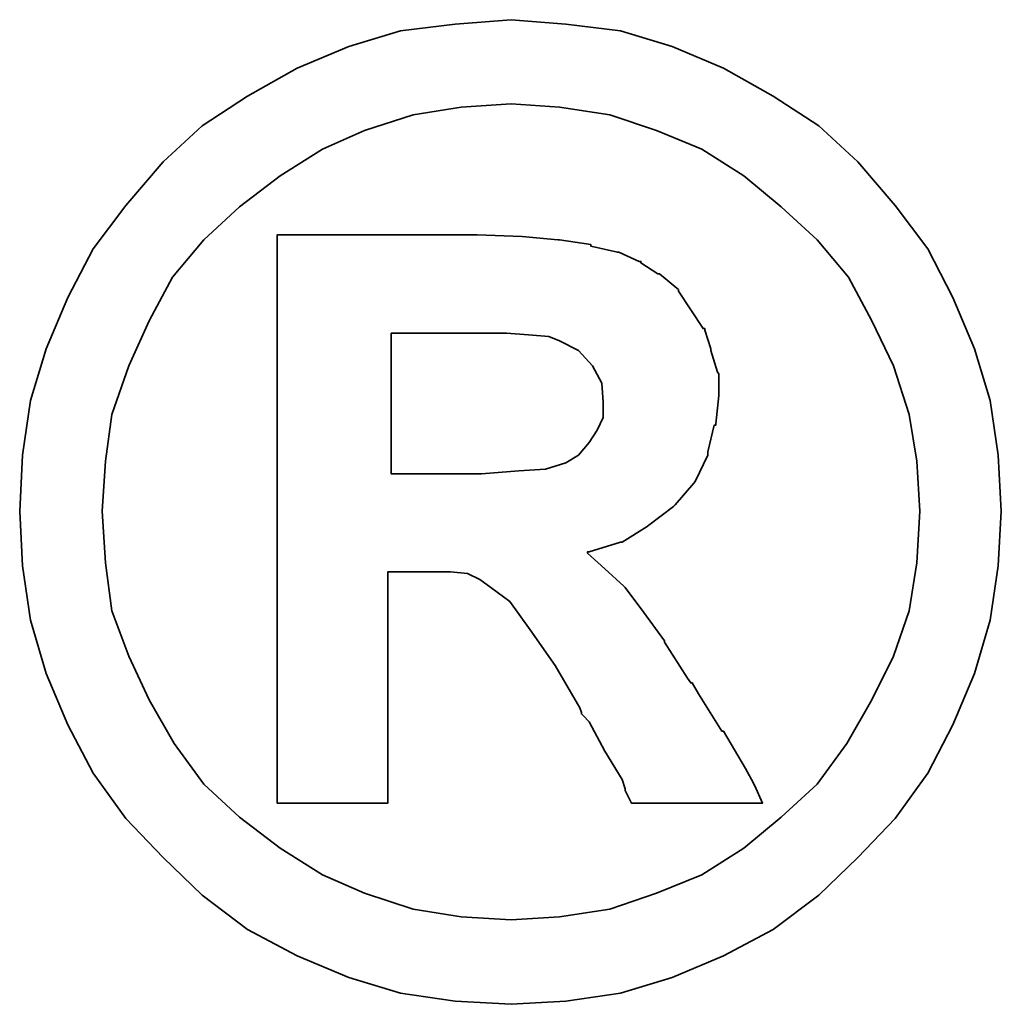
# Model space of a CAD drawing. Extents: x 384 to 530, y 258 to 355.
# Tile 61 of 62: x 509.109 to 509.579, y 318.07 to 318.542. Entities that reach past the tile are written whole.
import ezdxf

# ---------------------------------------------------------------- set-up
doc = ezdxf.new("R2010")
doc.units = 0
doc.header["$LTSCALE"] = 2
doc.header["$MEASUREMENT"] = 0
doc.layers.get('0').update_dxf_attribs({"linetype": 'CONTINUOUS'})

msp = doc.modelspace()

# ---------------------------------------------------------------- linework, layer by layer
at = {"lineweight": 35}
for points, knots in [([(509.57919, 318.30634), (509.57919, 318.30634), (509.57763, 318.33321), (509.57763, 318.33321), (509.57763, 318.33321), (509.57763, 318.33321), (509.57389, 318.35937), (509.57389, 318.35937), (509.57389, 318.35937), (509.57389, 318.35937), (509.56642, 318.38413), (509.56642, 318.38413), (509.56642, 318.38413), (509.56642, 318.38413), (509.55598, 318.40874), (509.55598, 318.40874), (509.55598, 318.40874), (509.55598, 318.40874), (509.54399, 318.43194), (509.54399, 318.43194), (509.54399, 318.43194), (509.54399, 318.43194), (509.52842, 318.45281), (509.52842, 318.45281), (509.52842, 318.45281), (509.52842, 318.45281), (509.51051, 318.47367), (509.51051, 318.47367), (509.51051, 318.47367), (509.51051, 318.47367), (509.49182, 318.49096), (509.49182, 318.49096), (509.49182, 318.49096), (509.49182, 318.49096), (509.47002, 318.50513), (509.47002, 318.50513), (509.47002, 318.50513), (509.47002, 318.50513), (509.44619, 318.51852), (509.44619, 318.51852), (509.44619, 318.51852), (509.44619, 318.51852), (509.42159, 318.52896), (509.42159, 318.52896), (509.42159, 318.52896), (509.42159, 318.52896), (509.39683, 318.53643), (509.39683, 318.53643), (509.39683, 318.53643), (509.39683, 318.53643), (509.37066, 318.53955), (509.37066, 318.53955), (509.37066, 318.53955), (509.37066, 318.53955), (509.3445, 318.54173), (509.3445, 318.54173), (509.3445, 318.54173), (509.3445, 318.54173), (509.31772, 318.53955), (509.31772, 318.53955), (509.31772, 318.53955), (509.31772, 318.53955), (509.29155, 318.53643), (509.29155, 318.53643), (509.29155, 318.53643), (509.29155, 318.53643), (509.26679, 318.52896), (509.26679, 318.52896), (509.26679, 318.52896), (509.26679, 318.52896), (509.24211, 318.51852), (509.24211, 318.51852), (509.24211, 318.51852), (509.24211, 318.51852), (509.2182, 318.50513), (509.2182, 318.50513), (509.2182, 318.50513), (509.2182, 318.50513), (509.19656, 318.49096), (509.19656, 318.49096), (509.19656, 318.49096), (509.19656, 318.49096), (509.17787, 318.47367), (509.17787, 318.47367), (509.17787, 318.47367), (509.17787, 318.47367), (509.15996, 318.45281), (509.15996, 318.45281), (509.15996, 318.45281), (509.15996, 318.45281), (509.14431, 318.43194), (509.14431, 318.43194), (509.14431, 318.43194), (509.14431, 318.43194), (509.13232, 318.40874), (509.13232, 318.40874), (509.13232, 318.40874), (509.13232, 318.40874), (509.12181, 318.38413), (509.12181, 318.38413), (509.12181, 318.38413), (509.12181, 318.38413), (509.11433, 318.35937), (509.11433, 318.35937), (509.11433, 318.35937), (509.11433, 318.35937), (509.11059, 318.33321), (509.11059, 318.33321), (509.11059, 318.33321), (509.11059, 318.33321), (509.10919, 318.30634), (509.10919, 318.30634), (509.10919, 318.30634), (509.10919, 318.30634), (509.11059, 318.28018), (509.11059, 318.28018), (509.11059, 318.28018), (509.11059, 318.28018), (509.11433, 318.2541), (509.11433, 318.2541), (509.11433, 318.2541), (509.11433, 318.2541), (509.12181, 318.22863), (509.12181, 318.22863), (509.12181, 318.22863), (509.12181, 318.22863), (509.13232, 318.20403), (509.13232, 318.20403), (509.13232, 318.20403), (509.13232, 318.20403), (509.14431, 318.1809), (509.14431, 318.1809), (509.14431, 318.1809), (509.14431, 318.1809), (509.15996, 318.1591), (509.15996, 318.1591), (509.15996, 318.1591), (509.15996, 318.1591), (509.17787, 318.14041), (509.17787, 318.14041), (509.17787, 318.14041), (509.17787, 318.14041), (509.19656, 318.1225), (509.19656, 318.1225), (509.19656, 318.1225), (509.19656, 318.1225), (509.2182, 318.10607), (509.2182, 318.10607), (509.2182, 318.10607), (509.2182, 318.10607), (509.24211, 318.09338), (509.24211, 318.09338), (509.24211, 318.09338), (509.24211, 318.09338), (509.26679, 318.08295), (509.26679, 318.08295), (509.26679, 318.08295), (509.26679, 318.08295), (509.29155, 318.07547), (509.29155, 318.07547), (509.29155, 318.07547), (509.29155, 318.07547), (509.31772, 318.07174), (509.31772, 318.07174), (509.31772, 318.07174), (509.31772, 318.07174), (509.3445, 318.07018), (509.3445, 318.07018), (509.3445, 318.07018), (509.3445, 318.07018), (509.37066, 318.07174), (509.37066, 318.07174), (509.37066, 318.07174), (509.37066, 318.07174), (509.39683, 318.07547), (509.39683, 318.07547), (509.39683, 318.07547), (509.39683, 318.07547), (509.42159, 318.08295), (509.42159, 318.08295), (509.42159, 318.08295), (509.42159, 318.08295), (509.44619, 318.09338), (509.44619, 318.09338), (509.44619, 318.09338), (509.44619, 318.09338), (509.47002, 318.10607), (509.47002, 318.10607), (509.47002, 318.10607), (509.47002, 318.10607), (509.49182, 318.1225), (509.49182, 318.1225), (509.49182, 318.1225), (509.49182, 318.1225), (509.51051, 318.14041), (509.51051, 318.14041), (509.51051, 318.14041), (509.51051, 318.14041), (509.52842, 318.1591), (509.52842, 318.1591), (509.52842, 318.1591), (509.52842, 318.1591), (509.54399, 318.1809), (509.54399, 318.1809), (509.54399, 318.1809), (509.54399, 318.1809), (509.55598, 318.20403), (509.55598, 318.20403), (509.55598, 318.20403), (509.55598, 318.20403), (509.56642, 318.22863), (509.56642, 318.22863), (509.56642, 318.22863), (509.56642, 318.22863), (509.57389, 318.2541), (509.57389, 318.2541), (509.57389, 318.2541), (509.57389, 318.2541), (509.57763, 318.28018), (509.57763, 318.28018), (509.57763, 318.28018), (509.57763, 318.28018), (509.57919, 318.30634), (509.57919, 318.30634)], [0, 0, 0, 0, 0.017857, 0.017857, 0.017857, 0.017857, 0.035714, 0.035714, 0.035714, 0.035714, 0.053571, 0.053571, 0.053571, 0.053571, 0.071429, 0.071429, 0.071429, 0.071429, 0.089286, 0.089286, 0.089286, 0.089286, 0.107143, 0.107143, 0.107143, 0.107143, 0.125, 0.125, 0.125, 0.125, 0.142857, 0.142857, 0.142857, 0.142857, 0.160714, 0.160714, 0.160714, 0.160714, 0.178571, 0.178571, 0.178571, 0.178571, 0.196429, 0.196429, 0.196429, 0.196429, 0.214286, 0.214286, 0.214286, 0.214286, 0.232143, 0.232143, 0.232143, 0.232143, 0.25, 0.25, 0.25, 0.25, 0.267857, 0.267857, 0.267857, 0.267857, 0.285714, 0.285714, 0.285714, 0.285714, 0.303571, 0.303571, 0.303571, 0.303571, 0.321429, 0.321429, 0.321429, 0.321429, 0.339286, 0.339286, 0.339286, 0.339286, 0.357143, 0.357143, 0.357143, 0.357143, 0.375, 0.375, 0.375, 0.375, 0.392857, 0.392857, 0.392857, 0.392857, 0.410714, 0.410714, 0.410714, 0.410714, 0.428571, 0.428571, 0.428571, 0.428571, 0.446429, 0.446429, 0.446429, 0.446429, 0.464286, 0.464286, 0.464286, 0.464286, 0.482143, 0.482143, 0.482143, 0.482143, 0.5, 0.5, 0.5, 0.5, 0.517857, 0.517857, 0.517857, 0.517857, 0.535714, 0.535714, 0.535714, 0.535714, 0.553571, 0.553571, 0.553571, 0.553571, 0.571429, 0.571429, 0.571429, 0.571429, 0.589286, 0.589286, 0.589286, 0.589286, 0.607143, 0.607143, 0.607143, 0.607143, 0.625, 0.625, 0.625, 0.625, 0.642857, 0.642857, 0.642857, 0.642857, 0.660714, 0.660714, 0.660714, 0.660714, 0.678571, 0.678571, 0.678571, 0.678571, 0.696429, 0.696429, 0.696429, 0.696429, 0.714286, 0.714286, 0.714286, 0.714286, 0.732143, 0.732143, 0.732143, 0.732143, 0.75, 0.75, 0.75, 0.75, 0.767857, 0.767857, 0.767857, 0.767857, 0.785714, 0.785714, 0.785714, 0.785714, 0.803571, 0.803571, 0.803571, 0.803571, 0.821429, 0.821429, 0.821429, 0.821429, 0.839286, 0.839286, 0.839286, 0.839286, 0.857143, 0.857143, 0.857143, 0.857143, 0.875, 0.875, 0.875, 0.875, 0.892857, 0.892857, 0.892857, 0.892857, 0.910714, 0.910714, 0.910714, 0.910714, 0.928571, 0.928571, 0.928571, 0.928571, 0.946429, 0.946429, 0.946429, 0.946429, 0.964286, 0.964286, 0.964286, 0.964286, 0.982143, 0.982143, 0.982143, 0.982143, 1, 1, 1, 1]), ([(509.54025, 318.30634), (509.54025, 318.30634), (509.53877, 318.33025), (509.53877, 318.33025), (509.53877, 318.33025), (509.53877, 318.33025), (509.53511, 318.35267), (509.53511, 318.35267), (509.53511, 318.35267), (509.53511, 318.35267), (509.52764, 318.37588), (509.52764, 318.37588), (509.52764, 318.37588), (509.52764, 318.37588), (509.5172, 318.39752), (509.5172, 318.39752), (509.5172, 318.39752), (509.5172, 318.39752), (509.50599, 318.41839), (509.50599, 318.41839), (509.50599, 318.41839), (509.50599, 318.41839), (509.49104, 318.4363), (509.49104, 318.4363), (509.49104, 318.4363), (509.49104, 318.4363), (509.47376, 318.45203), (509.47376, 318.45203), (509.47376, 318.45203), (509.47376, 318.45203), (509.45585, 318.46698), (509.45585, 318.46698), (509.45585, 318.46698), (509.45585, 318.46698), (509.43576, 318.47975), (509.43576, 318.47975), (509.43576, 318.47975), (509.43576, 318.47975), (509.41411, 318.48862), (509.41411, 318.48862), (509.41411, 318.48862), (509.41411, 318.48862), (509.39169, 318.4961), (509.39169, 318.4961), (509.39169, 318.4961), (509.39169, 318.4961), (509.3677, 318.49984), (509.3677, 318.49984), (509.3677, 318.49984), (509.3677, 318.49984), (509.3445, 318.50139), (509.3445, 318.50139), (509.3445, 318.50139), (509.3445, 318.50139), (509.3206, 318.49984), (509.3206, 318.49984), (509.3206, 318.49984), (509.3206, 318.49984), (509.29755, 318.4961), (509.29755, 318.4961), (509.29755, 318.4961), (509.29755, 318.4961), (509.27427, 318.48862), (509.27427, 318.48862), (509.27427, 318.48862), (509.27427, 318.48862), (509.2541, 318.47975), (509.2541, 318.47975), (509.2541, 318.47975), (509.2541, 318.47975), (509.23393, 318.46698), (509.23393, 318.46698), (509.23393, 318.46698), (509.23393, 318.46698), (509.21447, 318.45203), (509.21447, 318.45203), (509.21447, 318.45203), (509.21447, 318.45203), (509.19741, 318.4363), (509.19741, 318.4363), (509.19741, 318.4363), (509.19741, 318.4363), (509.18239, 318.41839), (509.18239, 318.41839), (509.18239, 318.41839), (509.18239, 318.41839), (509.17117, 318.39752), (509.17117, 318.39752), (509.17117, 318.39752), (509.17117, 318.39752), (509.16152, 318.37588), (509.16152, 318.37588), (509.16152, 318.37588), (509.16152, 318.37588), (509.15326, 318.35267), (509.15326, 318.35267), (509.15326, 318.35267), (509.15326, 318.35267), (509.15023, 318.33025), (509.15023, 318.33025), (509.15023, 318.33025), (509.15023, 318.33025), (509.14875, 318.30634), (509.14875, 318.30634), (509.14875, 318.30634), (509.14875, 318.30634), (509.15023, 318.28166), (509.15023, 318.28166), (509.15023, 318.28166), (509.15023, 318.28166), (509.15326, 318.25861), (509.15326, 318.25861), (509.15326, 318.25861), (509.15326, 318.25861), (509.16152, 318.23689), (509.16152, 318.23689), (509.16152, 318.23689), (509.16152, 318.23689), (509.17117, 318.21594), (509.17117, 318.21594), (509.17117, 318.21594), (509.17117, 318.21594), (509.18316, 318.19507), (509.18316, 318.19507), (509.18316, 318.19507), (509.18316, 318.19507), (509.19741, 318.17561), (509.19741, 318.17561), (509.19741, 318.17561), (509.19741, 318.17561), (509.21447, 318.15988), (509.21447, 318.15988), (509.21447, 318.15988), (509.21447, 318.15988), (509.23393, 318.14493), (509.23393, 318.14493), (509.23393, 318.14493), (509.23393, 318.14493), (509.2541, 318.13224), (509.2541, 318.13224), (509.2541, 318.13224), (509.2541, 318.13224), (509.27427, 318.12336), (509.27427, 318.12336), (509.27427, 318.12336), (509.27427, 318.12336), (509.29755, 318.11581), (509.29755, 318.11581), (509.29755, 318.11581), (509.29755, 318.11581), (509.3206, 318.11207), (509.3206, 318.11207), (509.3206, 318.11207), (509.3206, 318.11207), (509.3445, 318.11059), (509.3445, 318.11059), (509.3445, 318.11059), (509.3445, 318.11059), (509.3677, 318.11207), (509.3677, 318.11207), (509.3677, 318.11207), (509.3677, 318.11207), (509.39169, 318.11581), (509.39169, 318.11581), (509.39169, 318.11581), (509.39169, 318.11581), (509.41411, 318.12336), (509.41411, 318.12336), (509.41411, 318.12336), (509.41411, 318.12336), (509.43576, 318.13224), (509.43576, 318.13224), (509.43576, 318.13224), (509.43576, 318.13224), (509.45585, 318.14493), (509.45585, 318.14493), (509.45585, 318.14493), (509.45585, 318.14493), (509.47376, 318.15988), (509.47376, 318.15988), (509.47376, 318.15988), (509.47376, 318.15988), (509.49104, 318.17561), (509.49104, 318.17561), (509.49104, 318.17561), (509.49104, 318.17561), (509.50521, 318.19507), (509.50521, 318.19507), (509.50521, 318.19507), (509.50521, 318.19507), (509.5172, 318.21594), (509.5172, 318.21594), (509.5172, 318.21594), (509.5172, 318.21594), (509.52764, 318.23689), (509.52764, 318.23689), (509.52764, 318.23689), (509.52764, 318.23689), (509.53511, 318.25861), (509.53511, 318.25861), (509.53511, 318.25861), (509.53511, 318.25861), (509.53877, 318.28166), (509.53877, 318.28166), (509.53877, 318.28166), (509.53877, 318.28166), (509.54025, 318.30634), (509.54025, 318.30634)], [0, 0, 0, 0, 0.019231, 0.019231, 0.019231, 0.019231, 0.038462, 0.038462, 0.038462, 0.038462, 0.057692, 0.057692, 0.057692, 0.057692, 0.076923, 0.076923, 0.076923, 0.076923, 0.096154, 0.096154, 0.096154, 0.096154, 0.115385, 0.115385, 0.115385, 0.115385, 0.134615, 0.134615, 0.134615, 0.134615, 0.153846, 0.153846, 0.153846, 0.153846, 0.173077, 0.173077, 0.173077, 0.173077, 0.192308, 0.192308, 0.192308, 0.192308, 0.211538, 0.211538, 0.211538, 0.211538, 0.230769, 0.230769, 0.230769, 0.230769, 0.25, 0.25, 0.25, 0.25, 0.269231, 0.269231, 0.269231, 0.269231, 0.288462, 0.288462, 0.288462, 0.288462, 0.307692, 0.307692, 0.307692, 0.307692, 0.326923, 0.326923, 0.326923, 0.326923, 0.346154, 0.346154, 0.346154, 0.346154, 0.365385, 0.365385, 0.365385, 0.365385, 0.384615, 0.384615, 0.384615, 0.384615, 0.403846, 0.403846, 0.403846, 0.403846, 0.423077, 0.423077, 0.423077, 0.423077, 0.442308, 0.442308, 0.442308, 0.442308, 0.461538, 0.461538, 0.461538, 0.461538, 0.480769, 0.480769, 0.480769, 0.480769, 0.5, 0.5, 0.5, 0.5, 0.519231, 0.519231, 0.519231, 0.519231, 0.538462, 0.538462, 0.538462, 0.538462, 0.557692, 0.557692, 0.557692, 0.557692, 0.576923, 0.576923, 0.576923, 0.576923, 0.596154, 0.596154, 0.596154, 0.596154, 0.615385, 0.615385, 0.615385, 0.615385, 0.634615, 0.634615, 0.634615, 0.634615, 0.653846, 0.653846, 0.653846, 0.653846, 0.673077, 0.673077, 0.673077, 0.673077, 0.692308, 0.692308, 0.692308, 0.692308, 0.711538, 0.711538, 0.711538, 0.711538, 0.730769, 0.730769, 0.730769, 0.730769, 0.75, 0.75, 0.75, 0.75, 0.769231, 0.769231, 0.769231, 0.769231, 0.788462, 0.788462, 0.788462, 0.788462, 0.807692, 0.807692, 0.807692, 0.807692, 0.826923, 0.826923, 0.826923, 0.826923, 0.846154, 0.846154, 0.846154, 0.846154, 0.865385, 0.865385, 0.865385, 0.865385, 0.884615, 0.884615, 0.884615, 0.884615, 0.903846, 0.903846, 0.903846, 0.903846, 0.923077, 0.923077, 0.923077, 0.923077, 0.942308, 0.942308, 0.942308, 0.942308, 0.961538, 0.961538, 0.961538, 0.961538, 0.980769, 0.980769, 0.980769, 0.980769, 1, 1, 1, 1]), ([(509.23245, 318.17265), (509.23245, 318.17265), (509.23245, 318.17561), (509.23245, 318.17561), (509.23245, 318.17561), (509.23245, 318.17561), (509.23245, 318.18378), (509.23245, 318.18378), (509.23245, 318.18378), (509.23245, 318.18378), (509.23245, 318.19733), (509.23245, 318.19733), (509.23245, 318.19733), (509.23245, 318.19733), (509.23245, 318.21368), (509.23245, 318.21368), (509.23245, 318.21368), (509.23245, 318.21368), (509.23245, 318.23307), (509.23245, 318.23307), (509.23245, 318.23307), (509.23245, 318.23307), (509.23245, 318.2541), (509.23245, 318.2541), (509.23245, 318.2541), (509.23245, 318.2541), (509.23245, 318.30183), (509.23245, 318.30183), (509.23245, 318.30183), (509.23245, 318.30183), (509.23245, 318.34964), (509.23245, 318.34964), (509.23245, 318.34964), (509.23245, 318.34964), (509.23245, 318.37214), (509.23245, 318.37214), (509.23245, 318.37214), (509.23245, 318.37214), (509.23245, 318.3916), (509.23245, 318.3916), (509.23245, 318.3916), (509.23245, 318.3916), (509.23245, 318.40944), (509.23245, 318.40944), (509.23245, 318.40944), (509.23245, 318.40944), (509.23245, 318.4215), (509.23245, 318.4215), (509.23245, 318.4215), (509.23245, 318.4215), (509.23245, 318.4296), (509.23245, 318.4296), (509.23245, 318.4296), (509.23245, 318.4296), (509.23245, 318.43272), (509.23245, 318.43272), (509.23245, 318.43272), (509.23245, 318.43272), (509.23245, 318.43864), (509.23245, 318.43864), (509.23245, 318.43864), (509.23245, 318.43864), (509.23767, 318.43864), (509.23767, 318.43864), (509.23767, 318.43864), (509.23767, 318.43864), (509.23923, 318.43864), (509.23923, 318.43864), (509.23923, 318.43864), (509.23923, 318.43864), (509.24211, 318.43864), (509.24211, 318.43864), (509.24211, 318.43864), (509.24211, 318.43864), (509.25262, 318.43864), (509.25262, 318.43864), (509.25262, 318.43864), (509.25262, 318.43864), (509.26679, 318.43864), (509.26679, 318.43864), (509.26679, 318.43864), (509.26679, 318.43864), (509.2833, 318.43864), (509.2833, 318.43864), (509.2833, 318.43864), (509.2833, 318.43864), (509.30043, 318.43864), (509.30043, 318.43864), (509.30043, 318.43864), (509.30043, 318.43864), (509.31398, 318.43864), (509.31398, 318.43864), (509.31398, 318.43864), (509.31398, 318.43864), (509.32293, 318.43864), (509.32293, 318.43864), (509.32293, 318.43864), (509.32293, 318.43864), (509.32581, 318.43864), (509.32581, 318.43864), (509.32581, 318.43864), (509.32581, 318.43864), (509.32737, 318.43864), (509.32737, 318.43864), (509.32737, 318.43864), (509.32737, 318.43864), (509.32815, 318.43864), (509.32815, 318.43864), (509.32815, 318.43864), (509.32815, 318.43864), (509.3498, 318.43786), (509.3498, 318.43786), (509.3498, 318.43786), (509.3498, 318.43786), (509.36693, 318.4363), (509.36693, 318.4363), (509.36693, 318.4363), (509.36693, 318.4363), (509.3677, 318.4363), (509.3677, 318.4363), (509.3677, 318.4363), (509.3677, 318.4363), (509.38265, 318.43412), (509.38265, 318.43412), (509.38265, 318.43412), (509.38265, 318.43412), (509.38265, 318.43334), (509.38265, 318.43334), (509.38265, 318.43334), (509.38265, 318.43334), (509.39542, 318.43038), (509.39542, 318.43038), (509.39542, 318.43038), (509.39542, 318.43038), (509.39605, 318.43038), (509.39605, 318.43038), (509.39605, 318.43038), (509.39605, 318.43038), (509.40586, 318.42594), (509.40586, 318.42594), (509.40586, 318.42594), (509.40586, 318.42594), (509.40664, 318.42594), (509.40664, 318.42594), (509.40664, 318.42594), (509.40664, 318.42594), (509.40664, 318.42524), (509.40664, 318.42524), (509.40664, 318.42524), (509.40664, 318.42524), (509.41473, 318.41995), (509.41473, 318.41995), (509.41473, 318.41995), (509.41473, 318.41995), (509.41559, 318.41995), (509.41559, 318.41995), (509.41559, 318.41995), (509.41559, 318.41995), (509.42377, 318.41317), (509.42377, 318.41317), (509.42377, 318.41317), (509.42377, 318.41317), (509.42455, 318.41247), (509.42455, 318.41247), (509.42455, 318.41247), (509.42455, 318.41247), (509.42455, 318.41169), (509.42455, 318.41169), (509.42455, 318.41169), (509.42455, 318.41169), (509.43046, 318.40274), (509.43046, 318.40274), (509.43046, 318.40274), (509.43046, 318.40274), (509.43638, 318.39378), (509.43638, 318.39378), (509.43638, 318.39378), (509.43638, 318.39378), (509.43724, 318.39378), (509.43724, 318.39378), (509.43724, 318.39378), (509.43724, 318.39378), (509.43724, 318.39301), (509.43724, 318.39301), (509.43724, 318.39301), (509.43724, 318.39301), (509.44012, 318.38413), (509.44012, 318.38413), (509.44012, 318.38413), (509.44012, 318.38413), (509.44012, 318.38335), (509.44012, 318.38335), (509.44012, 318.38335), (509.44012, 318.38335), (509.44323, 318.37292), (509.44323, 318.37292), (509.44323, 318.37292), (509.44323, 318.37292), (509.44386, 318.37214), (509.44386, 318.37214), (509.44386, 318.37214), (509.44386, 318.37214), (509.44386, 318.36233), (509.44386, 318.36233), (509.44386, 318.36233), (509.44386, 318.36233), (509.44386, 318.3617), (509.44386, 318.3617), (509.44386, 318.3617), (509.44386, 318.3617), (509.44246, 318.34816), (509.44246, 318.34816), (509.44246, 318.34816), (509.44246, 318.34816), (509.44246, 318.34753), (509.44246, 318.34753), (509.44246, 318.34753), (509.44246, 318.34753), (509.44168, 318.34753), (509.44168, 318.34753), (509.44168, 318.34753), (509.44168, 318.34753), (509.43864, 318.33476), (509.43864, 318.33476), (509.43864, 318.33476), (509.43864, 318.33476), (509.43864, 318.33398), (509.43864, 318.33398), (509.43864, 318.33398), (509.43864, 318.33398), (509.43864, 318.33321), (509.43864, 318.33321), (509.43864, 318.33321), (509.43864, 318.33321), (509.43264, 318.32059), (509.43264, 318.32059), (509.43264, 318.32059), (509.43264, 318.32059), (509.43202, 318.31974), (509.43202, 318.31974), (509.43202, 318.31974), (509.43202, 318.31974), (509.42299, 318.30938), (509.42299, 318.30938), (509.42299, 318.30938), (509.42299, 318.30938), (509.42221, 318.3086), (509.42221, 318.3086), (509.42221, 318.3086), (509.42221, 318.3086), (509.41037, 318.29957), (509.41037, 318.29957), (509.41037, 318.29957), (509.41037, 318.29957), (509.4096, 318.29895), (509.4096, 318.29895), (509.4096, 318.29895), (509.4096, 318.29895), (509.39761, 318.29147), (509.39761, 318.29147), (509.39761, 318.29147), (509.39761, 318.29147), (509.39683, 318.29147), (509.39683, 318.29147), (509.39683, 318.29147), (509.39683, 318.29147), (509.38188, 318.28695), (509.38188, 318.28695), (509.38188, 318.28695), (509.38188, 318.28695), (509.3811, 318.28695), (509.3811, 318.28695), (509.3811, 318.28695), (509.3811, 318.28695), (509.3811, 318.28618), (509.3811, 318.28618), (509.3811, 318.28618), (509.3811, 318.28618), (509.38935, 318.2787), (509.38935, 318.2787), (509.38935, 318.2787), (509.38935, 318.2787), (509.39838, 318.27045), (509.39838, 318.27045), (509.39838, 318.27045), (509.39838, 318.27045), (509.39908, 318.26982), (509.39908, 318.26982), (509.39908, 318.26982), (509.39908, 318.26982), (509.40804, 318.25783), (509.40804, 318.25783), (509.40804, 318.25783), (509.40804, 318.25783), (509.41785, 318.24428), (509.41785, 318.24428), (509.41785, 318.24428), (509.41785, 318.24428), (509.41785, 318.24366), (509.41785, 318.24366), (509.41785, 318.24366), (509.41785, 318.24366), (509.42898, 318.22638), (509.42898, 318.22638), (509.42898, 318.22638), (509.42898, 318.22638), (509.43046, 318.22412), (509.43046, 318.22412), (509.43046, 318.22412), (509.43046, 318.22412), (509.43124, 318.22412), (509.43124, 318.22412), (509.43124, 318.22412), (509.43124, 318.22412), (509.4342, 318.2189), (509.4342, 318.2189), (509.4342, 318.2189), (509.4342, 318.2189), (509.44541, 318.20099), (509.44541, 318.20099), (509.44541, 318.20099), (509.44541, 318.20099), (509.44619, 318.20099), (509.44619, 318.20099), (509.44619, 318.20099), (509.44619, 318.20099), (509.45663, 318.18308), (509.45663, 318.18308), (509.45663, 318.18308), (509.45663, 318.18308), (509.45959, 318.17779), (509.45959, 318.17779), (509.45959, 318.17779), (509.45959, 318.17779), (509.46114, 318.17483), (509.46114, 318.17483), (509.46114, 318.17483), (509.46114, 318.17483), (509.46488, 318.16658), (509.46488, 318.16658), (509.46488, 318.16658), (509.46488, 318.16658), (509.45663, 318.16658), (509.45663, 318.16658), (509.45663, 318.16658), (509.45663, 318.16658), (509.45515, 318.16658), (509.45515, 318.16658), (509.45515, 318.16658), (509.45515, 318.16658), (509.44837, 318.16658), (509.44837, 318.16658), (509.44837, 318.16658), (509.44837, 318.16658), (509.43046, 318.16658), (509.43046, 318.16658), (509.43046, 318.16658), (509.43046, 318.16658), (509.41256, 318.16658), (509.41256, 318.16658), (509.41256, 318.16658), (509.41256, 318.16658), (509.40664, 318.16658), (509.40664, 318.16658), (509.40664, 318.16658), (509.40664, 318.16658), (509.40508, 318.16658), (509.40508, 318.16658), (509.40508, 318.16658), (509.40508, 318.16658), (509.40212, 318.16658), (509.40212, 318.16658), (509.40212, 318.16658), (509.40212, 318.16658), (509.40056, 318.16969), (509.40056, 318.16969), (509.40056, 318.16969), (509.40056, 318.16969), (509.39908, 318.17265), (509.39908, 318.17265), (509.39908, 318.17265), (509.39908, 318.17265), (509.39908, 318.17343), (509.39908, 318.17343), (509.39908, 318.17343), (509.39908, 318.17343), (509.39761, 318.17779), (509.39761, 318.17779), (509.39761, 318.17779), (509.39761, 318.17779), (509.38935, 318.19134), (509.38935, 318.19134), (509.38935, 318.19134), (509.38935, 318.19134), (509.38188, 318.20543), (509.38188, 318.20543), (509.38188, 318.20543), (509.38188, 318.20543), (509.37892, 318.20847), (509.37892, 318.20847), (509.37892, 318.20847), (509.37892, 318.20847), (509.37814, 318.20925), (509.37814, 318.20925), (509.37814, 318.20925), (509.37814, 318.20925), (509.37814, 318.20995), (509.37814, 318.20995), (509.37814, 318.20995), (509.37814, 318.20995), (509.37736, 318.2122), (509.37736, 318.2122), (509.37736, 318.2122), (509.37736, 318.2122), (509.36552, 318.23237), (509.36552, 318.23237), (509.36552, 318.23237), (509.36552, 318.23237), (509.35353, 318.2495), (509.35353, 318.2495), (509.35353, 318.2495), (509.35353, 318.2495), (509.34388, 318.26305), (509.34388, 318.26305), (509.34388, 318.26305), (509.34388, 318.26305), (509.33485, 318.26982), (509.33485, 318.26982), (509.33485, 318.26982), (509.33485, 318.26982), (509.32955, 318.27356), (509.32955, 318.27356), (509.32955, 318.27356), (509.32955, 318.27356), (509.32363, 318.27652), (509.32363, 318.27652), (509.32363, 318.27652), (509.32363, 318.27652), (509.31546, 318.2773), (509.31546, 318.2773), (509.31546, 318.2773), (509.31546, 318.2773), (509.30495, 318.2773), (509.30495, 318.2773), (509.30495, 318.2773), (509.30495, 318.2773), (509.30339, 318.2773), (509.30339, 318.2773), (509.30339, 318.2773), (509.30339, 318.2773), (509.30199, 318.2773), (509.30199, 318.2773), (509.30199, 318.2773), (509.30199, 318.2773), (509.29295, 318.2773), (509.29295, 318.2773), (509.29295, 318.2773), (509.29295, 318.2773), (509.28548, 318.2773), (509.28548, 318.2773), (509.28548, 318.2773), (509.28548, 318.2773), (509.28548, 318.27193), (509.28548, 318.27193), (509.28548, 318.27193), (509.28548, 318.27193), (509.28548, 318.26609), (509.28548, 318.26609), (509.28548, 318.26609), (509.28548, 318.26609), (509.28548, 318.24802), (509.28548, 318.24802), (509.28548, 318.24802), (509.28548, 318.24802), (509.28548, 318.22863), (509.28548, 318.22863), (509.28548, 318.22863), (509.28548, 318.22863), (509.28548, 318.20769), (509.28548, 318.20769), (509.28548, 318.20769), (509.28548, 318.20769), (509.28548, 318.19056), (509.28548, 318.19056), (509.28548, 318.19056), (509.28548, 318.19056), (509.28548, 318.18378), (509.28548, 318.18378), (509.28548, 318.18378), (509.28548, 318.18378), (509.28548, 318.17857), (509.28548, 318.17857), (509.28548, 318.17857), (509.28548, 318.17857), (509.28548, 318.17405), (509.28548, 318.17405), (509.28548, 318.17405), (509.28548, 318.17405), (509.28548, 318.17265), (509.28548, 318.17265), (509.28548, 318.17265), (509.28548, 318.17265), (509.28548, 318.16658), (509.28548, 318.16658), (509.28548, 318.16658), (509.28548, 318.16658), (509.28034, 318.16658), (509.28034, 318.16658), (509.28034, 318.16658), (509.28034, 318.16658), (509.27878, 318.16658), (509.27878, 318.16658), (509.27878, 318.16658), (509.27878, 318.16658), (509.27427, 318.16658), (509.27427, 318.16658), (509.27427, 318.16658), (509.27427, 318.16658), (509.25869, 318.16658), (509.25869, 318.16658), (509.25869, 318.16658), (509.25869, 318.16658), (509.24515, 318.16658), (509.24515, 318.16658), (509.24515, 318.16658), (509.24515, 318.16658), (509.24071, 318.16658), (509.24071, 318.16658), (509.24071, 318.16658), (509.24071, 318.16658), (509.23767, 318.16658), (509.23767, 318.16658), (509.23767, 318.16658), (509.23767, 318.16658), (509.23245, 318.16658), (509.23245, 318.16658), (509.23245, 318.16658), (509.23245, 318.16658), (509.23245, 318.17265), (509.23245, 318.17265)], [0, 0, 0, 0, 0.007407, 0.007407, 0.007407, 0.007407, 0.014815, 0.014815, 0.014815, 0.014815, 0.022222, 0.022222, 0.022222, 0.022222, 0.02963, 0.02963, 0.02963, 0.02963, 0.037037, 0.037037, 0.037037, 0.037037, 0.044444, 0.044444, 0.044444, 0.044444, 0.051852, 0.051852, 0.051852, 0.051852, 0.059259, 0.059259, 0.059259, 0.059259, 0.066667, 0.066667, 0.066667, 0.066667, 0.074074, 0.074074, 0.074074, 0.074074, 0.081481, 0.081481, 0.081481, 0.081481, 0.088889, 0.088889, 0.088889, 0.088889, 0.096296, 0.096296, 0.096296, 0.096296, 0.103704, 0.103704, 0.103704, 0.103704, 0.111111, 0.111111, 0.111111, 0.111111, 0.118519, 0.118519, 0.118519, 0.118519, 0.125926, 0.125926, 0.125926, 0.125926, 0.133333, 0.133333, 0.133333, 0.133333, 0.140741, 0.140741, 0.140741, 0.140741, 0.148148, 0.148148, 0.148148, 0.148148, 0.155556, 0.155556, 0.155556, 0.155556, 0.162963, 0.162963, 0.162963, 0.162963, 0.17037, 0.17037, 0.17037, 0.17037, 0.177778, 0.177778, 0.177778, 0.177778, 0.185185, 0.185185, 0.185185, 0.185185, 0.192593, 0.192593, 0.192593, 0.192593, 0.2, 0.2, 0.2, 0.2, 0.207407, 0.207407, 0.207407, 0.207407, 0.214815, 0.214815, 0.214815, 0.214815, 0.222222, 0.222222, 0.222222, 0.222222, 0.22963, 0.22963, 0.22963, 0.22963, 0.237037, 0.237037, 0.237037, 0.237037, 0.244444, 0.244444, 0.244444, 0.244444, 0.251852, 0.251852, 0.251852, 0.251852, 0.259259, 0.259259, 0.259259, 0.259259, 0.266667, 0.266667, 0.266667, 0.266667, 0.274074, 0.274074, 0.274074, 0.274074, 0.281481, 0.281481, 0.281481, 0.281481, 0.288889, 0.288889, 0.288889, 0.288889, 0.296296, 0.296296, 0.296296, 0.296296, 0.303704, 0.303704, 0.303704, 0.303704, 0.311111, 0.311111, 0.311111, 0.311111, 0.318519, 0.318519, 0.318519, 0.318519, 0.325926, 0.325926, 0.325926, 0.325926, 0.333333, 0.333333, 0.333333, 0.333333, 0.340741, 0.340741, 0.340741, 0.340741, 0.348148, 0.348148, 0.348148, 0.348148, 0.355556, 0.355556, 0.355556, 0.355556, 0.362963, 0.362963, 0.362963, 0.362963, 0.37037, 0.37037, 0.37037, 0.37037, 0.377778, 0.377778, 0.377778, 0.377778, 0.385185, 0.385185, 0.385185, 0.385185, 0.392593, 0.392593, 0.392593, 0.392593, 0.4, 0.4, 0.4, 0.4, 0.407407, 0.407407, 0.407407, 0.407407, 0.414815, 0.414815, 0.414815, 0.414815, 0.422222, 0.422222, 0.422222, 0.422222, 0.42963, 0.42963, 0.42963, 0.42963, 0.437037, 0.437037, 0.437037, 0.437037, 0.444444, 0.444444, 0.444444, 0.444444, 0.451852, 0.451852, 0.451852, 0.451852, 0.459259, 0.459259, 0.459259, 0.459259, 0.466667, 0.466667, 0.466667, 0.466667, 0.474074, 0.474074, 0.474074, 0.474074, 0.481481, 0.481481, 0.481481, 0.481481, 0.488889, 0.488889, 0.488889, 0.488889, 0.496296, 0.496296, 0.496296, 0.496296, 0.503704, 0.503704, 0.503704, 0.503704, 0.511111, 0.511111, 0.511111, 0.511111, 0.518519, 0.518519, 0.518519, 0.518519, 0.525926, 0.525926, 0.525926, 0.525926, 0.533333, 0.533333, 0.533333, 0.533333, 0.540741, 0.540741, 0.540741, 0.540741, 0.548148, 0.548148, 0.548148, 0.548148, 0.555556, 0.555556, 0.555556, 0.555556, 0.562963, 0.562963, 0.562963, 0.562963, 0.57037, 0.57037, 0.57037, 0.57037, 0.577778, 0.577778, 0.577778, 0.577778, 0.585185, 0.585185, 0.585185, 0.585185, 0.592593, 0.592593, 0.592593, 0.592593, 0.6, 0.6, 0.6, 0.6, 0.607407, 0.607407, 0.607407, 0.607407, 0.614815, 0.614815, 0.614815, 0.614815, 0.622222, 0.622222, 0.622222, 0.622222, 0.62963, 0.62963, 0.62963, 0.62963, 0.637037, 0.637037, 0.637037, 0.637037, 0.644444, 0.644444, 0.644444, 0.644444, 0.651852, 0.651852, 0.651852, 0.651852, 0.659259, 0.659259, 0.659259, 0.659259, 0.666667, 0.666667, 0.666667, 0.666667, 0.674074, 0.674074, 0.674074, 0.674074, 0.681481, 0.681481, 0.681481, 0.681481, 0.688889, 0.688889, 0.688889, 0.688889, 0.696296, 0.696296, 0.696296, 0.696296, 0.703704, 0.703704, 0.703704, 0.703704, 0.711111, 0.711111, 0.711111, 0.711111, 0.718519, 0.718519, 0.718519, 0.718519, 0.725926, 0.725926, 0.725926, 0.725926, 0.733333, 0.733333, 0.733333, 0.733333, 0.740741, 0.740741, 0.740741, 0.740741, 0.748148, 0.748148, 0.748148, 0.748148, 0.755556, 0.755556, 0.755556, 0.755556, 0.762963, 0.762963, 0.762963, 0.762963, 0.77037, 0.77037, 0.77037, 0.77037, 0.777778, 0.777778, 0.777778, 0.777778, 0.785185, 0.785185, 0.785185, 0.785185, 0.792593, 0.792593, 0.792593, 0.792593, 0.8, 0.8, 0.8, 0.8, 0.807407, 0.807407, 0.807407, 0.807407, 0.814815, 0.814815, 0.814815, 0.814815, 0.822222, 0.822222, 0.822222, 0.822222, 0.82963, 0.82963, 0.82963, 0.82963, 0.837037, 0.837037, 0.837037, 0.837037, 0.844444, 0.844444, 0.844444, 0.844444, 0.851852, 0.851852, 0.851852, 0.851852, 0.859259, 0.859259, 0.859259, 0.859259, 0.866667, 0.866667, 0.866667, 0.866667, 0.874074, 0.874074, 0.874074, 0.874074, 0.881481, 0.881481, 0.881481, 0.881481, 0.888889, 0.888889, 0.888889, 0.888889, 0.896296, 0.896296, 0.896296, 0.896296, 0.903704, 0.903704, 0.903704, 0.903704, 0.911111, 0.911111, 0.911111, 0.911111, 0.918519, 0.918519, 0.918519, 0.918519, 0.925926, 0.925926, 0.925926, 0.925926, 0.933333, 0.933333, 0.933333, 0.933333, 0.940741, 0.940741, 0.940741, 0.940741, 0.948148, 0.948148, 0.948148, 0.948148, 0.955556, 0.955556, 0.955556, 0.955556, 0.962963, 0.962963, 0.962963, 0.962963, 0.97037, 0.97037, 0.97037, 0.97037, 0.977778, 0.977778, 0.977778, 0.977778, 0.985185, 0.985185, 0.985185, 0.985185, 0.992593, 0.992593, 0.992593, 0.992593, 1, 1, 1, 1]), ([(509.28704, 318.3916), (509.28704, 318.3916), (509.28704, 318.38553), (509.28704, 318.38553), (509.28704, 318.38553), (509.28704, 318.38553), (509.28704, 318.37214), (509.28704, 318.37214), (509.28704, 318.37214), (509.28704, 318.37214), (509.28704, 318.35711), (509.28704, 318.35711), (509.28704, 318.35711), (509.28704, 318.35711), (509.28704, 318.3438), (509.28704, 318.3438), (509.28704, 318.3438), (509.28704, 318.3438), (509.28704, 318.33025), (509.28704, 318.33025), (509.28704, 318.33025), (509.28704, 318.33025), (509.28704, 318.32425), (509.28704, 318.32425), (509.28704, 318.32425), (509.28704, 318.32425), (509.28844, 318.32425), (509.28844, 318.32425), (509.28844, 318.32425), (509.28844, 318.32425), (509.30495, 318.32425), (509.30495, 318.32425), (509.30495, 318.32425), (509.30495, 318.32425), (509.32293, 318.32425), (509.32293, 318.32425), (509.32293, 318.32425), (509.32293, 318.32425), (509.32885, 318.32425), (509.32885, 318.32425), (509.32885, 318.32425), (509.32885, 318.32425), (509.33033, 318.32425), (509.33033, 318.32425), (509.33033, 318.32425), (509.33033, 318.32425), (509.34824, 318.32573), (509.34824, 318.32573), (509.34824, 318.32573), (509.34824, 318.32573), (509.36101, 318.32651), (509.36101, 318.32651), (509.36101, 318.32651), (509.36101, 318.32651), (509.37066, 318.32947), (509.37066, 318.32947), (509.37066, 318.32947), (509.37066, 318.32947), (509.37674, 318.33321), (509.37674, 318.33321), (509.37674, 318.33321), (509.37674, 318.33321), (509.38188, 318.3392), (509.38188, 318.3392), (509.38188, 318.3392), (509.38188, 318.3392), (509.38561, 318.3452), (509.38561, 318.3452), (509.38561, 318.3452), (509.38561, 318.3452), (509.38857, 318.35127), (509.38857, 318.35127), (509.38857, 318.35127), (509.38857, 318.35127), (509.38857, 318.35859), (509.38857, 318.35859), (509.38857, 318.35859), (509.38857, 318.35859), (509.38795, 318.36762), (509.38795, 318.36762), (509.38795, 318.36762), (509.38795, 318.36762), (509.38343, 318.37588), (509.38343, 318.37588), (509.38343, 318.37588), (509.38343, 318.37588), (509.37674, 318.38335), (509.37674, 318.38335), (509.37674, 318.38335), (509.37674, 318.38335), (509.3677, 318.38787), (509.3677, 318.38787), (509.3677, 318.38787), (509.3677, 318.38787), (509.36249, 318.39005), (509.36249, 318.39005), (509.36249, 318.39005), (509.36249, 318.39005), (509.35275, 318.39083), (509.35275, 318.39083), (509.35275, 318.39083), (509.35275, 318.39083), (509.34232, 318.3916), (509.34232, 318.3916), (509.34232, 318.3916), (509.34232, 318.3916), (509.32737, 318.3916), (509.32737, 318.3916), (509.32737, 318.3916), (509.32737, 318.3916), (509.32581, 318.3916), (509.32581, 318.3916), (509.32581, 318.3916), (509.32581, 318.3916), (509.3199, 318.3916), (509.3199, 318.3916), (509.3199, 318.3916), (509.3199, 318.3916), (509.30339, 318.3916), (509.30339, 318.3916), (509.30339, 318.3916), (509.30339, 318.3916), (509.28844, 318.3916), (509.28844, 318.3916), (509.28844, 318.3916), (509.28844, 318.3916), (509.28704, 318.3916), (509.28704, 318.3916)], [0, 0, 0, 0, 0.03125, 0.03125, 0.03125, 0.03125, 0.0625, 0.0625, 0.0625, 0.0625, 0.09375, 0.09375, 0.09375, 0.09375, 0.125, 0.125, 0.125, 0.125, 0.15625, 0.15625, 0.15625, 0.15625, 0.1875, 0.1875, 0.1875, 0.1875, 0.21875, 0.21875, 0.21875, 0.21875, 0.25, 0.25, 0.25, 0.25, 0.28125, 0.28125, 0.28125, 0.28125, 0.3125, 0.3125, 0.3125, 0.3125, 0.34375, 0.34375, 0.34375, 0.34375, 0.375, 0.375, 0.375, 0.375, 0.40625, 0.40625, 0.40625, 0.40625, 0.4375, 0.4375, 0.4375, 0.4375, 0.46875, 0.46875, 0.46875, 0.46875, 0.5, 0.5, 0.5, 0.5, 0.53125, 0.53125, 0.53125, 0.53125, 0.5625, 0.5625, 0.5625, 0.5625, 0.59375, 0.59375, 0.59375, 0.59375, 0.625, 0.625, 0.625, 0.625, 0.65625, 0.65625, 0.65625, 0.65625, 0.6875, 0.6875, 0.6875, 0.6875, 0.71875, 0.71875, 0.71875, 0.71875, 0.75, 0.75, 0.75, 0.75, 0.78125, 0.78125, 0.78125, 0.78125, 0.8125, 0.8125, 0.8125, 0.8125, 0.84375, 0.84375, 0.84375, 0.84375, 0.875, 0.875, 0.875, 0.875, 0.90625, 0.90625, 0.90625, 0.90625, 0.9375, 0.9375, 0.9375, 0.9375, 0.96875, 0.96875, 0.96875, 0.96875, 1, 1, 1, 1])]:
    msp.add_open_spline(points, degree=3, knots=knots, dxfattribs=at)

doc.saveas('drawing.dxf')
